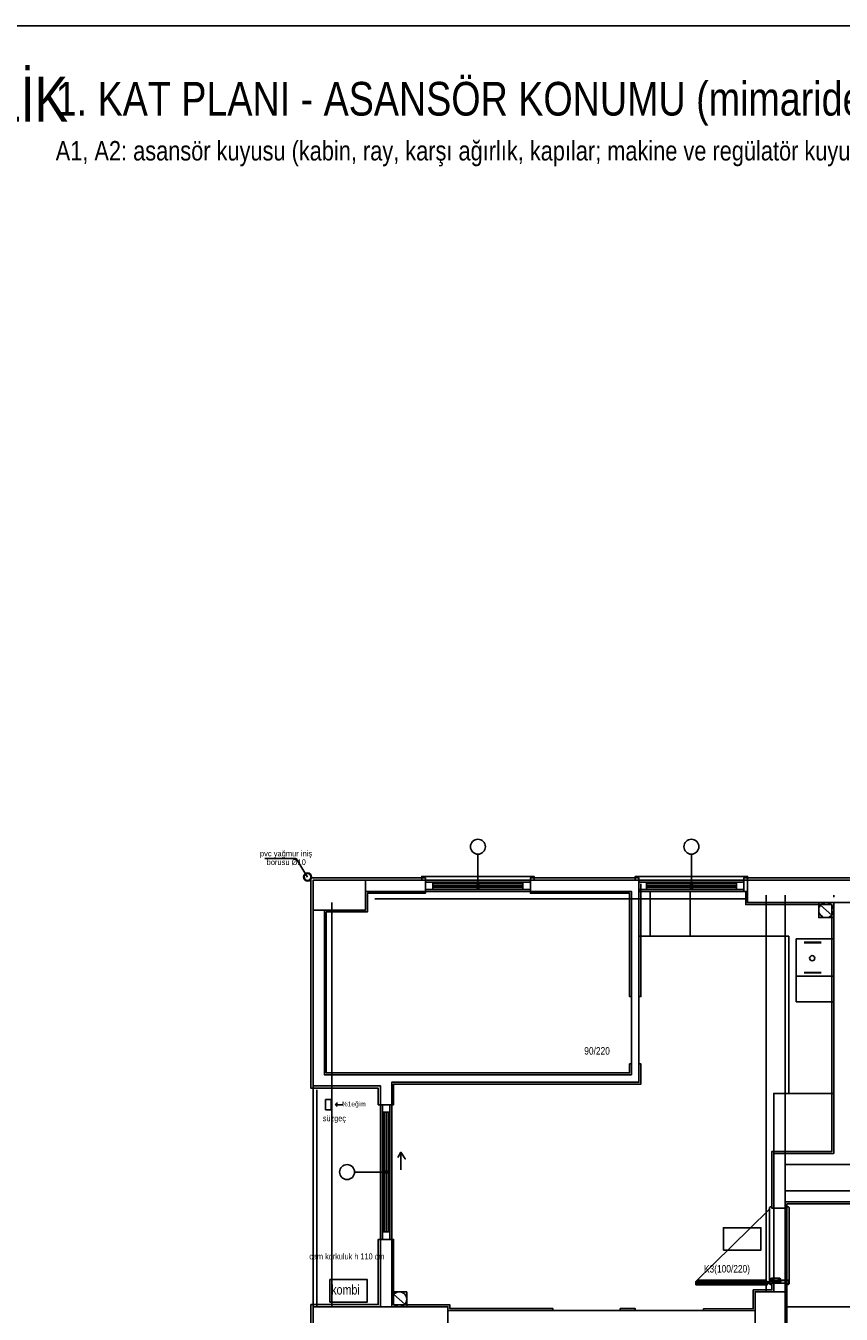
# Model space of a CAD drawing. Header units: centimetres. Extents: x 0 to 14570, y -30 to 2970.
# Tile 10 of 32: x 1170 to 1714, y 2109 to 2970. Entities that reach past the tile are written whole.
import ezdxf
from ezdxf.enums import TextEntityAlignment as Align

# ---------------------------------------------------------------- set-up
doc = ezdxf.new("R2010")
doc.units = ezdxf.units.CM
for name, color, linetype in [('ASN-ANTET', 4, 'CONTINUOUS'), ('ASN-BASLIK', 5, 'CONTINUOUS'), ('ASN-CERCEVE', 7, 'CONTINUOUS'), ('ASN-MIMARI', 8, 'CONTINUOUS'), ('ASN-YAZI', 4, 'CONTINUOUS')]:
    doc.layers.add(name, color=color, linetype=linetype)
doc.styles.get("Standard").update_dxf_attribs({"font": 'arial.ttf', "width": 0.8})

msp = doc.modelspace()

# ---------------------------------------------------------------- linework, layer by layer
at = {"layer": 'ASN-CERCEVE'}
for points in [[(0, 0), (14570, 0), (14570, 2970), (0, 2970)], [(100, 0), (14545, 0), (14545, 2970), (100, 2970)]]:
    msp.add_lwpolyline(points, close=True, dxfattribs=at)
at = {"layer": 'ASN-MIMARI'}
for p, q in [((1350.49, 2413.69), (1329.55, 2413.69)), ((1358.14, 2401.27), (1350.49, 2413.69)), ((1689.58, 2357.71), (1700.96, 2357.71)), ((1689.58, 2357.41), (1700.96, 2357.41)), ((1684.35, 2334.93), (1709.35, 2334.93)), ((1700.96, 2337.45), (1689.58, 2337.45)), ((1700.96, 2337.15), (1689.58, 2337.15)), ((1666.58, 2180.43), (1667.08, 2180.93)), ((1666.58, 2129.45), (1666.58, 2180.43)), ((1666.58, 2178.43), (1666.58, 2131.45)), ((1667.08, 2180.93), (1667.58, 2180.93)), ((1667.58, 2180.93), (1668.08, 2180.43)), ((1668.08, 2180.43), (1668.08, 2179.94)), ((1668.08, 2179.94), (1678.08, 2179.94)), ((1678.08, 2180.43), (1678.58, 2180.93)), ((1678.08, 2179.94), (1678.08, 2180.43)), ((1678.58, 2180.93), (1679.08, 2180.93)), ((1679.08, 2180.93), (1679.58, 2180.43)), ((1679.58, 2180.43), (1679.58, 2129.45)), ((1618.3, 2131.05), (1618.35, 2131.05)), ((1663.58, 2130.4), (1618.7, 2130.4)), ((1663.98, 2131.05), (1663.93, 2131.05)), ((1665.27, 2130.61), (1664.93, 2130.61)), ((1665.24, 2130.05), (1664.93, 2130.05)), ((1666.58, 2130.3), (1664.98, 2130.3)), ((1665.78, 2131.1), (1665.78, 2129.5)), ((1666.31, 2130.58), (1666.58, 2130.58)), ((1666.31, 2130.02), (1666.58, 2130.02)), ((1667.08, 2128.95), (1666.58, 2129.45)), ((1667.58, 2128.95), (1667.08, 2128.95)), ((1668.08, 2129.45), (1667.58, 2128.95)), ((1678.08, 2129.94), (1668.08, 2129.94)), ((1668.08, 2129.94), (1668.08, 2129.45)), ((1678.08, 2129.45), (1678.08, 2129.94)), ((1678.58, 2128.95), (1678.08, 2129.45)), ((1679.08, 2128.95), (1678.58, 2128.95)), ((1679.58, 2129.45), (1679.08, 2128.95))]:
    msp.add_line(p, q, dxfattribs=at)
for points in [[(1471.85, 2392.91), (1471.85, 2416.54)], [(1614.35, 2392.91), (1614.35, 2416.54)], [(1406.85, 2249.16), (1405.35, 2249.16), (1405.35, 2260.16), (1360.35, 2260.16), (1360.35, 2400.66), (1436.85, 2400.66), (1436.85, 2399.16)], [(2066.85, 666.66), (1361.85, 666.66), (1361.85, 1424.16), (1379.85, 1424.16), (1379.85, 1659.16), (1361.85, 1659.16), (1361.85, 2399.16), (2066.85, 2399.16), (2066.85, 666.66)], [(1396.85, 2379.16), (1361.85, 2379.16), (1361.85, 2399.16), (1396.85, 2399.16), (1396.85, 2379.16)], [(1436.85, 2396.66), (1436.85, 2390.41), (1398.1, 2390.41), (1398.1, 2377.91), (1370.6, 2377.91), (1370.6, 2296.66), (1370.6, 2270.41), (1573.1, 2270.41), (1573.1, 2276.43), (1574.35, 2276.43)], [(1401.85, 2399.16), (1651.85, 2399.16)], [(1506.85, 2399.16), (1509.35, 2399.16), (1509.35, 2401.66), (1434.35, 2401.66), (1434.35, 2399.16), (1436.85, 2399.16)], [(1506.85, 2391.66), (1436.85, 2391.66), (1436.85, 2399.16), (1506.85, 2399.16), (1506.85, 2391.66), (1506.85, 2392.91), (1501.85, 2392.91), (1501.85, 2397.91), (1506.85, 2397.91), (1436.85, 2397.91), (1441.85, 2397.91), (1441.85, 2392.91), (1436.85, 2392.91), (1501.85, 2392.91), (1501.85, 2394.16), (1472.48, 2394.16)], [(1471.23, 2396.66), (1441.85, 2396.66)], [(1471.23, 2394.16), (1441.85, 2394.16), (1441.85, 2395.41), (1471.23, 2395.41)], [(1472.48, 2392.91), (1472.48, 2397.91), (1471.23, 2397.91), (1471.23, 2392.91), (1472.48, 2392.91)], [(1472.48, 2395.41), (1501.85, 2395.41), (1501.85, 2396.66), (1472.48, 2396.66)], [(1579.35, 2399.16), (1579.35, 2400.66), (1506.85, 2400.66), (1506.85, 2399.16)], [(1649.35, 2399.16), (1651.85, 2399.16), (1651.85, 2401.66), (1576.85, 2401.66), (1576.85, 2399.16), (1579.35, 2399.16)], [(1579.34, 2321.43), (1580.6, 2321.43), (1580.6, 2396.66)], [(1649.35, 2391.66), (1579.35, 2391.66), (1579.35, 2399.16), (1649.35, 2399.16), (1649.35, 2391.66), (1649.35, 2392.91), (1644.35, 2392.91), (1644.35, 2397.91), (1649.35, 2397.91), (1579.35, 2397.91), (1584.35, 2397.91), (1584.35, 2392.91), (1579.35, 2392.91), (1644.35, 2392.91), (1644.35, 2394.16), (1614.98, 2394.16)], [(1679.35, 2256.66), (1679.35, 2361.66), (1579.35, 2361.66), (1579.35, 2396.66)], [(1613.73, 2396.66), (1584.35, 2396.66)], [(1613.73, 2394.16), (1584.35, 2394.16), (1584.35, 2395.41), (1613.73, 2395.41)], [(1614.98, 2392.91), (1614.98, 2397.91), (1613.73, 2397.91), (1613.73, 2392.91), (1614.98, 2392.91)], [(1614.98, 2395.41), (1644.35, 2395.41), (1644.35, 2396.66), (1614.98, 2396.66)], [(1779.35, 2399.16), (1779.35, 2400.66), (1649.35, 2400.66), (1649.35, 2399.16)], [(1651.85, 2399.16), (1776.85, 2399.16), (1776.85, 2384.16), (1651.85, 2384.16), (1651.85, 2399.16)], [(1574.35, 2269.16), (1574.35, 2391.66), (1396.85, 2391.66), (1396.85, 2379.16), (1369.35, 2379.16), (1369.35, 2296.66), (1369.35, 2296.66), (1369.35, 2269.16), (1574.35, 2269.16)], [(1403.1, 2386.66), (1651.85, 2386.66)], [(1709.35, 2384.16), (1651.85, 2384.16), (1651.85, 2391.66), (1579.35, 2391.66), (1579.35, 2264.16), (1414.35, 2264.16), (1414.35, 2114.16), (1451.85, 2114.16), (1451.85, 2111.66), (1656.85, 2111.66), (1656.85, 2124.16), (1669.35, 2124.16), (1669.35, 2216.66), (1709.35, 2216.66), (1709.35, 2384.16)], [(1506.85, 2391.66), (1506.85, 2390.41), (1573.1, 2390.41), (1573.1, 2321.41), (1574.35, 2321.42)], [(1613.44, 2361.66), (1613.44, 2391.66), (1586.8, 2391.66), (1586.8, 2361.66), (1613.44, 2361.66)], [(1650.6, 2391.66), (1650.6, 2382.91), (1708.1, 2382.91), (1708.1, 2217.91), (1668.1, 2217.91), (1668.1, 2179.94), (1669.35, 2179.94)], [(1664.35, 2124.16), (1664.35, 2389.16)], [(1676.85, 2124.16), (1676.85, 2389.16)], [(1709.35, 2387.86), (1709.35, 2389.16)], [(1361.85, 2114.16), (1361.85, 2384.16)], [(1374.35, 2114.16), (1374.35, 2384.16)], [(1709.35, 2384.16), (1709.35, 2374.16), (1699.35, 2374.16), (1699.35, 2384.16), (1709.35, 2384.16)], [(1700.6, 2382.47), (1708.11, 2375.86)], [(1709.35, 2359.93), (1709.35, 2317.93), (1684.35, 2317.93), (1684.35, 2359.93), (1709.35, 2359.93)], [(1579.35, 2276.43), (1580.6, 2276.43), (1580.6, 2262.91), (1415.6, 2262.91), (1415.6, 2249.16), (1414.35, 2249.16)], [(1406.85, 2114.16), (1406.85, 2259.16), (1406.85, 2259.16), (1406.85, 2261.66), (1361.85, 2261.66), (1361.85, 2114.16), (1406.85, 2114.16)], [(1364.35, 2114.16), (1364.35, 2259.16)], [(1709.35, 2256.66), (1669.35, 2256.66), (1669.35, 2216.66), (1709.35, 2216.66)], [(1370.15, 2245.82), (1370.15, 2252.53), (1373.85, 2252.53), (1373.85, 2245.82), (1370.15, 2245.82)], [(1381.72, 2249.16), (1376.85, 2249.16), (1377.98, 2250.36), (1376.85, 2249.16), (1377.82, 2247.99)], [(1414.35, 2249.16), (1414.35, 2159.16), (1406.85, 2159.16), (1406.85, 2249.16), (1414.35, 2249.16), (1413.1, 2249.16), (1413.1, 2244.16), (1408.1, 2244.16), (1408.1, 2249.16), (1408.1, 2159.16), (1408.1, 2164.16), (1413.1, 2164.16), (1413.1, 2159.16), (1413.1, 2244.16), (1411.85, 2244.16), (1411.85, 2204.79)], [(1410.6, 2204.79), (1410.6, 2244.16), (1409.35, 2244.16), (1409.35, 2204.79)], [(1420.43, 2205.63), (1420.43, 2217.42), (1423.3, 2212.96), (1420.43, 2217.42), (1418.34, 2213.78)], [(1413.1, 2204.16), (1389.48, 2204.16)], [(1413.1, 2204.79), (1408.1, 2204.79), (1408.1, 2203.54), (1413.1, 2203.54), (1413.1, 2204.79)], [(1676.85, 2191.66), (1676.85, 2209.16), (1751.85, 2209.16), (1751.85, 2191.66), (1676.85, 2191.66)], [(1409.35, 2203.54), (1409.35, 2164.16)], [(1410.6, 2164.16), (1410.6, 2203.54)], [(1411.85, 2203.54), (1411.85, 2164.16)], [(1613.36, 1659.16), (1676.85, 1659.16), (1676.85, 2184.16), (1751.85, 2184.16), (1751.85, 886.66), (1676.85, 886.66), (1676.85, 1411.66), (1676.85, 1524.16), (1387.35, 1524.16), (1387.35, 1659.16), (1613.36, 1659.16)], [(1599.85, 1524.16), (1599.85, 1525.41), (1678.1, 1525.41), (1678.1, 1411.66), (1678.1, 887.91), (1750.6, 887.91), (1750.6, 2182.91), (1678.1, 2182.91), (1678.1, 1657.91), (1388.6, 1657.91), (1388.6, 1599.16), (1387.35, 1599.16)], [(1617.35, 2131.05), (1665.78, 2178.73), (1666.58, 2178.73)], [(1635.71, 2151.98), (1635.71, 2166.98), (1660.71, 2166.98), (1660.71, 2151.98), (1635.71, 2151.98)], [(1406.85, 2159.16), (1405.35, 2159.16), (1405.35, 2115.66), (1360.35, 2115.66), (1360.35, 2084.16), (1361.85, 2084.16)], [(1414.35, 2159.16), (1415.6, 2159.16), (1415.6, 2115.41), (1453.1, 2115.41), (1453.1, 2112.91), (1521.87, 2112.91), (1521.85, 2111.66)], [(1373.02, 2132.33), (1398.02, 2132.33), (1398.02, 2117.33), (1373.02, 2117.33), (1373.02, 2132.33)], [(1617.45, 2129), (1617.45, 2130.95), (1618.3, 2130.95), (1618.3, 2131.05), (1617.35, 2131.05), (1617.35, 2128.9), (1664.93, 2128.9), (1664.93, 2131.05), (1663.98, 2131.05), (1663.98, 2130.95), (1664.83, 2130.95), (1664.83, 2129), (1617.45, 2129)], [(1617.45, 2130.7), (1618.4, 2130.7), (1618.4, 2129.1), (1617.45, 2129.1)], [(1617.6, 2130.8), (1618.45, 2130.8), (1618.45, 2131.8), (1663.83, 2131.8), (1663.83, 2130.8), (1664.68, 2130.8), (1664.68, 2130.9), (1663.93, 2130.9), (1663.93, 2131.9), (1618.35, 2131.9), (1618.35, 2130.9), (1617.6, 2130.9), (1617.6, 2130.8)], [(1618.5, 2129.05), (1621, 2129.05), (1621, 2129.25), (1618.7, 2129.25), (1618.7, 2131.55), (1621, 2131.55), (1621, 2131.75), (1618.5, 2131.75), (1618.5, 2129.05)], [(1621.05, 2131.5), (1618.75, 2131.5), (1618.75, 2131.15), (1663.53, 2131.15), (1663.53, 2131.5), (1661.23, 2131.5), (1661.23, 2131.75), (1621.05, 2131.75), (1621.05, 2131.5)], [(1621.05, 2129.05), (1621.05, 2129.3), (1618.75, 2129.3), (1618.75, 2129.65), (1663.53, 2129.65), (1663.53, 2129.3), (1661.23, 2129.3), (1661.23, 2129.05), (1621.05, 2129.05)], [(1669.35, 2129.94), (1668.1, 2129.94), (1668.1, 2125.41), (1655.6, 2125.41), (1655.6, 2112.91), (1622.44, 2112.84), (1622.44, 2111.66)], [(1663.58, 2129.25), (1661.28, 2129.25), (1661.28, 2129.05), (1663.78, 2129.05), (1663.78, 2131.75), (1661.28, 2131.75), (1661.28, 2131.55), (1663.58, 2131.55), (1663.58, 2129.25)], [(1664.83, 2130.7), (1663.88, 2130.7), (1663.88, 2129.1), (1664.83, 2129.1)], [(1668.74, 2131.95), (1667.08, 2131.95), (1666.58, 2131.45), (1666.58, 2129.45), (1667.08, 2128.95), (1667.58, 2128.95), (1668.08, 2129.45), (1668.08, 2130.14), (1667.88, 2130.14), (1667.88, 2129.45), (1667.58, 2129.15), (1667.08, 2129.15), (1666.78, 2129.45), (1666.78, 2131.45), (1667.08, 2131.75), (1668.94, 2131.75), (1668.94, 2132.95), (1667.8, 2132.95), (1667.8, 2133), (1673.33, 2133), (1673.63, 2132.7), (1673.63, 2132.45), (1673.33, 2132.15), (1672.49, 2132.15), (1672.49, 2131.95), (1673.33, 2131.95), (1673.83, 2132.45), (1673.83, 2132.7), (1673.33, 2133.2), (1667.8, 2133.2), (1667.8, 2132.75), (1668.74, 2132.75), (1668.74, 2131.95)], [(1667.11, 2130.94), (1667.11, 2131.69), (1674.09, 2131.69), (1674.09, 2130.94), (1667.11, 2130.94)], [(1667.74, 2132.7), (1667.53, 2132.96), (1667.48, 2133.17), (1667.48, 2132.7), (1667.48, 2132), (1668.67, 2132), (1668.67, 2132.7), (1667.74, 2132.7)], [(1667.78, 2132.6), (1667.85, 2132.1), (1667.58, 2132.1), (1667.58, 2132.66), (1667.71, 2132.6), (1667.74, 2132.6), (1667.78, 2132.6)], [(1678.58, 2129.15), (1679.08, 2129.15), (1678.58, 2129.15), (1678.28, 2129.45), (1678.28, 2130.14), (1678.08, 2130.14), (1678.08, 2129.45), (1678.58, 2128.95), (1679.08, 2128.95), (1679.58, 2129.45), (1679.58, 2131.45), (1679.08, 2131.95), (1673.55, 2131.95), (1673.55, 2131.75), (1679.08, 2131.75), (1679.38, 2131.45), (1679.38, 2129.45), (1679.08, 2129.15)], [(1424.35, 2124.16), (1424.35, 2114.16), (1414.35, 2114.16), (1414.35, 2124.16), (1424.35, 2124.16)], [(1415.6, 2122.47), (1423.11, 2115.86)], [(1656.85, 2089.16), (1656.85, 2124.16), (1676.85, 2124.16), (1676.85, 2089.16), (1656.85, 2089.16)], [(1361.85, 2114.16), (1451.85, 2114.16), (1451.85, 2099.16), (1361.85, 2099.16), (1361.85, 2114.16)], [(1451.85, 2111.66), (1656.85, 2111.66)], [(1566.85, 2111.66), (1566.85, 2112.91), (1576.84, 2112.91), (1576.85, 2111.66)], [(1676.85, 2114.16), (1751.85, 2114.16)]]:
    msp.add_lwpolyline(points, dxfattribs=at)
for centre, radius in [((1471.85, 2421.54), 5), ((1614.35, 2421.54), 5), ((1358.14, 2401.27), 2.7), ((1358.14, 2401.27), 2.25), ((1704.35, 2379.16), 5), ((1695, 2347.01), 1.73), ((1384.48, 2204.16), 5), ((1665.78, 2130.3), 0.6), ((1665.78, 2130.3), 0.4), ((1419.35, 2119.16), 5)]:
    msp.add_circle(centre, radius, dxfattribs=at)

# ---------------------------------------------------------------- texts
at = {"layer": 'ASN-ANTET', "width": 0.8}
msp.add_text('ROTAŞ MÜHENDİSLİK.PROJE.MÜŞAVİRLİK', height=30, dxfattribs=at).set_placement((510.86, 2935.96), align=Align.TOP_LEFT)
at = {"layer": 'ASN-BASLIK', "width": 0.8}
msp.add_text('1. KAT PLANI - ASANSÖR KONUMU (mimariden)', height=22.5, dxfattribs=at).set_placement((1190, 2910))
at = {"layer": 'ASN-MIMARI', "width": 0.8}
for s, height, p in [('pvc yağmur iniş', 3.75, (1326.35, 2415.09)), ('borusu %%c10', 3.75, (1330.78, 2409.32)), ('90/220', 5, (1542.84, 2282.62)), ('%%%1eğim', 3.195, (1380.9, 2248.04)), ('süzgeç', 3.994, (1368.31, 2238.09)), ('cam korkuluk h 110 cm', 3.9936, (1359.27, 2145.79)), ('K3(100/220)', 5, (1622.74, 2137.03)), ('kombi', 6.39, (1373.91, 2122.34))]:
    msp.add_text(s, height=height, dxfattribs=at).set_placement(p)
at = {"layer": 'ASN-YAZI', "width": 0.8}
msp.add_text('A1, A2: asansör kuyusu (kabin, ray, karşı ağırlık, kapılar; makine ve regülatör kuyu tepesinde, kesikli).', height=13, dxfattribs=at).set_placement((1190, 2880))

doc.saveas('drawing.dxf')
